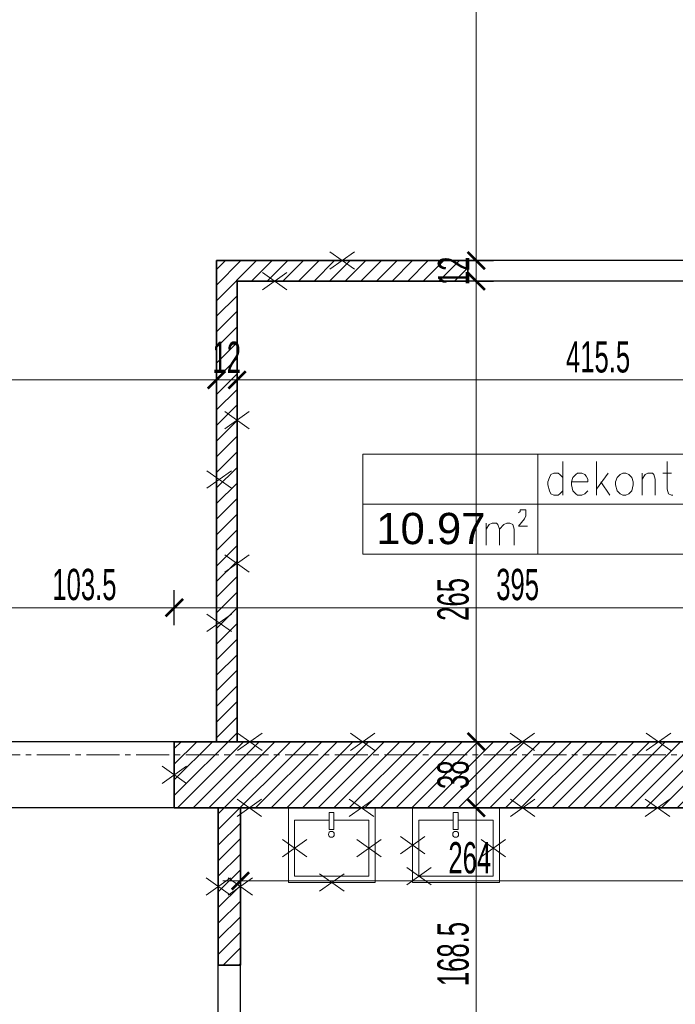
# Model space of a CAD drawing. Header units: millimetres. Extents: x 0 to 12515, y 0 to 27803.
# Tile 65 of 97: x 10684 to 11061, y 21900 to 22467. Entities that reach past the tile are written whole.
import ezdxf

# ---------------------------------------------------------------- set-up
doc = ezdxf.new("R2010")
doc.units = ezdxf.units.MM
doc.linetypes.add('CENTER2', pattern=[28.575, 19.05, -3.175, 3.175, -3.175])
doc.layers.add('D-opis', color=104, linetype='Continuous')
doc.layers.add('PDF _Geometria', color=7, linetype='Continuous')
for name, color, linetype, lineweight in [('DEMONTARZE', 86, 'Continuous', 18), ('SQ_ISTN.Ściany', 140, 'Continuous', 35), ('SQ_Osie', 220, 'CENTER2', 9), ('SQ_Wyburzenia', 94, 'Continuous', 18), ('SQ_Wymiary', 7, 'Continuous', 5)]:
    doc.layers.add(name, color=color, linetype=linetype, lineweight=lineweight)
doc.layers.add('powierzchnie', color=230, linetype='Continuous', lineweight=30, plot=False)
doc.styles.add('ARIAL', font='arial.ttf')
doc.styles.add('SQ_Swis721 LtCn BT', font='swisscl.ttf', dxfattribs={"width": 0.8})
doc.dimstyles.new('SQ_100', dxfattribs={"dimscale": 100, "dimtxt": 0.18, "dimasz": 0.1, "dimexe": 0.1, "dimexo": 0.01, "dimgap": 0.04, "dimtad": 1, "dimrnd": 0.5, "dimdsep": 46, "dimtxsty": 'SQ_Swis721 LtCn BT', "dimblk": 'ARCHTICK', "dimcen": 0.1, "dimdle": 0.1, "dimclrd": 256, "dimclre": 256, "dimclrt": 256, "dimaunit": 1, "dimadec": 0, "dimazin": 0, "dimtfac": 1, "dimtix": 1, "dimtmove": 2, "dimatfit": 3, "dimldrblk": 'ARCHTICK', "dimfxl": 0.1, "dimfxlon": 1, "dimtolj": 1, "dimlwd": -1, "dimarcsym": 0})
pattern_1 = [(45, (-36612.0865, 7324.0716), (-4.49012806, 4.49012806), [])]

# ---------------------------------------------------------------- blocks, each defined once
blk = doc.blocks.new('ist osie bud B')
at = {"layer": 'SQ_Osie'}
blk.add_lwpolyline([(21178.31, 18596.45), (22845.29, 18596.45)], dxfattribs=at)
blk = doc.blocks.new('sanit-umywalka')
for points in [[(47.78, -2.5), (0, -2.5), (0, 53.06), (47.78, 53.06)], [(14, 23.5), (14, 26.5), (3, 26.5), (3, 23.5)]]:
    blk.add_lwpolyline(points, close=True)
blk.add_lwpolyline([(8, 26.5), (8, 49.06), (43.78, 49.06), (43.78, 1.5), (8, 1.5), (8, 23.5)])
blk.add_circle((17, 25), 1.87)
blk = doc.blocks.new('_ArchTick')
at = {"color": 0, "linetype": 'ByBlock', "const_width": 0.15}
blk.add_lwpolyline([(-0.5, -0.5), (0.5, 0.5)], dxfattribs=at)
blk = doc.blocks.new('*D1523')
at = {"layer": 'Defpoints', "color": 0, "transparency": 16777216}
for p in [(10946.22, 22013.45), (11074.51, 22013.45), (11074.51, 21845.07)]:
    blk.add_point(p, dxfattribs=at)
at = {"layer": 'SQ_Wymiary', "transparency": 16777216}
blk.add_line((10946.22, 21835.07), (10946.22, 22023.45), dxfattribs=at)
at = {"layer": 'SQ_Wymiary', "lineweight": -2, "transparency": 16777216}
for p, q in [((10956.22, 22013.45), (10936.22, 22013.45)), ((10956.22, 21845.07), (10936.22, 21845.07))]:
    blk.add_line(p, q, dxfattribs=at)
at = {"layer": 'SQ_Wymiary', "transparency": 16777216, "xscale": 10, "yscale": 10, "zscale": 10}
for p, rotation in [((10946.22, 22013.45), 90), ((10946.22, 21845.07), 270)]:
    blk.add_blockref('_ArchTick', p, dxfattribs=dict(at, rotation=rotation))
at = {"layer": 'SQ_Wymiary', "transparency": 16777216, "insert": (10933, 21929.26), "char_height": 18, "attachment_point": 5, "rotation": 90, "style": 'SQ_Swis721 LtCn BT'}
blk.add_mtext('\\A1;168.5', dxfattribs=at)
blk = doc.blocks.new('*D1524')
at = {"layer": 'Defpoints', "color": 0, "transparency": 16777216}
for p in [(10946.22, 22051.45), (11074.51, 22051.45), (11074.51, 22013.45)]:
    blk.add_point(p, dxfattribs=at)
at = {"layer": 'SQ_Wymiary', "transparency": 16777216}
blk.add_line((10946.22, 22003.45), (10946.22, 22061.45), dxfattribs=at)
at = {"layer": 'SQ_Wymiary', "lineweight": -2, "transparency": 16777216}
for p, q in [((10956.22, 22051.45), (10936.22, 22051.45)), ((10956.22, 22013.45), (10936.22, 22013.45))]:
    blk.add_line(p, q, dxfattribs=at)
at = {"layer": 'SQ_Wymiary', "transparency": 16777216, "xscale": 10, "yscale": 10, "zscale": 10}
for p, rotation in [((10946.22, 22051.45), 90), ((10946.22, 22013.45), 270)]:
    blk.add_blockref('_ArchTick', p, dxfattribs=dict(at, rotation=rotation))
at = {"layer": 'SQ_Wymiary', "transparency": 16777216, "insert": (10932.99, 22032.45), "char_height": 18, "attachment_point": 5, "rotation": 90, "style": 'SQ_Swis721 LtCn BT'}
blk.add_mtext('\\A1;38', dxfattribs=at)
blk = doc.blocks.new('*D1525')
at = {"layer": 'Defpoints', "color": 0, "transparency": 16777216}
for p in [(10946.22, 22316.45), (10946.22, 22316.45), (10946.22, 22051.45)]:
    blk.add_point(p, dxfattribs=at)
at = {"layer": 'SQ_Wymiary', "transparency": 16777216}
blk.add_line((10946.22, 22041.45), (10946.22, 22326.45), dxfattribs=at)
at = {"layer": 'SQ_Wymiary', "lineweight": -2, "transparency": 16777216}
for p, q in [((10946.22, 22316.45), (10956.22, 22316.45)), ((10946.22, 22051.45), (10956.22, 22051.45))]:
    blk.add_line(p, q, dxfattribs=at)
at = {"layer": 'SQ_Wymiary', "transparency": 16777216, "xscale": 10, "yscale": 10, "zscale": 10}
for p, rotation in [((10946.22, 22316.45), 90), ((10946.22, 22051.45), 270)]:
    blk.add_blockref('_ArchTick', p, dxfattribs=dict(at, rotation=rotation))
at = {"layer": 'SQ_Wymiary', "transparency": 16777216, "insert": (10933, 22133.31), "char_height": 18, "attachment_point": 5, "rotation": 90, "style": 'SQ_Swis721 LtCn BT'}
blk.add_mtext('\\A1;265', dxfattribs=at)
blk = doc.blocks.new('*D1526')
at = {"layer": 'Defpoints', "color": 0, "transparency": 16777216}
for p in [(10946.22, 22328.29), (10946.22, 22328.29), (10946.22, 22316.45)]:
    blk.add_point(p, dxfattribs=at)
at = {"layer": 'SQ_Wymiary', "transparency": 16777216}
for p, q in [((10946.22, 22328.29), (10946.22, 22338.29)), ((10946.22, 22316.45), (10946.22, 22328.29)), ((10946.22, 22316.45), (10946.22, 22306.45))]:
    blk.add_line(p, q, dxfattribs=at)
at = {"layer": 'SQ_Wymiary', "lineweight": -2, "transparency": 16777216}
for p, q in [((10946.22, 22328.29), (10956.22, 22328.29)), ((10946.22, 22316.45), (10956.22, 22316.45))]:
    blk.add_line(p, q, dxfattribs=at)
at = {"layer": 'SQ_Wymiary', "transparency": 16777216, "xscale": 10, "yscale": 10, "zscale": 10}
for p, rotation in [((10946.22, 22328.29), 270), ((10946.22, 22316.45), 90)]:
    blk.add_blockref('_ArchTick', p, dxfattribs=dict(at, rotation=rotation))
at = {"layer": 'SQ_Wymiary', "transparency": 16777216, "insert": (10933.18, 22322.37), "char_height": 18, "attachment_point": 5, "rotation": 90, "style": 'SQ_Swis721 LtCn BT'}
blk.add_mtext('\\A1;12', dxfattribs=at)
blk = doc.blocks.new('*D1527')
at = {"layer": 'Defpoints', "color": 0, "transparency": 16777216}
for p in [(10796.74, 22697.35), (10946.22, 22697.35), (10796.74, 22328.29)]:
    blk.add_point(p, dxfattribs=at)
at = {"layer": 'SQ_Wymiary', "transparency": 16777216}
blk.add_line((10946.22, 22318.29), (10946.22, 22707.35), dxfattribs=at)
at = {"layer": 'SQ_Wymiary', "lineweight": -2, "transparency": 16777216}
for p, q in [((10936.22, 22697.35), (10956.22, 22697.35)), ((10936.22, 22328.29), (10956.22, 22328.29))]:
    blk.add_line(p, q, dxfattribs=at)
at = {"layer": 'SQ_Wymiary', "transparency": 16777216, "xscale": 10, "yscale": 10, "zscale": 10}
for p, rotation in [((10946.22, 22697.35), 90), ((10946.22, 22328.29), 270)]:
    blk.add_blockref('_ArchTick', p, dxfattribs=dict(at, rotation=rotation))
at = {"layer": 'SQ_Wymiary', "transparency": 16777216, "insert": (10932.99, 22512.82), "char_height": 18, "attachment_point": 5, "rotation": 90, "style": 'SQ_Swis721 LtCn BT'}
blk.add_mtext('\\A1;369', dxfattribs=at)
blk = doc.blocks.new('*D1459')
at = {"layer": 'Defpoints', "color": 0, "transparency": 16777216}
for p in [(10808.59, 22316.45), (11224.05, 22316.45), (11224.05, 22259.58)]:
    blk.add_point(p, dxfattribs=at)
at = {"layer": 'SQ_Wymiary', "lineweight": -2, "transparency": 16777216}
for p, q in [((10808.59, 22269.58), (10808.59, 22249.58)), ((11224.05, 22269.58), (11224.05, 22249.58))]:
    blk.add_line(p, q, dxfattribs=at)
at = {"layer": 'SQ_Wymiary', "transparency": 16777216}
blk.add_line((10798.59, 22259.58), (11234.05, 22259.58), dxfattribs=at)
at = {"layer": 'SQ_Wymiary', "transparency": 16777216, "xscale": 10, "yscale": 10, "zscale": 10, "rotation": 180}
blk.add_blockref('_ArchTick', (10808.59, 22259.58), dxfattribs=at)
at = {"layer": 'SQ_Wymiary', "transparency": 16777216, "xscale": 10, "yscale": 10, "zscale": 10}
blk.add_blockref('_ArchTick', (11224.05, 22259.58), dxfattribs=at)
at = {"layer": 'SQ_Wymiary', "transparency": 16777216, "insert": (11016.32, 22272.76), "char_height": 18, "attachment_point": 5, "style": 'SQ_Swis721 LtCn BT'}
blk.add_mtext('\\A1;415.5', dxfattribs=at)
blk = doc.blocks.new('*D1402')
at = {"layer": 'Defpoints', "color": 0, "transparency": 16777216}
for p in [(10796.74, 22259.58), (10796.74, 22259.58), (10808.59, 22259.58)]:
    blk.add_point(p, dxfattribs=at)
at = {"layer": 'SQ_Wymiary', "lineweight": -2, "transparency": 16777216}
for p, q in [((10796.74, 22259.58), (10796.74, 22269.58)), ((10808.59, 22259.58), (10808.59, 22269.58))]:
    blk.add_line(p, q, dxfattribs=at)
at = {"layer": 'SQ_Wymiary', "transparency": 16777216}
for p, q in [((10796.74, 22259.58), (10786.74, 22259.58)), ((10808.59, 22259.58), (10796.74, 22259.58)), ((10808.59, 22259.58), (10818.59, 22259.58))]:
    blk.add_line(p, q, dxfattribs=at)
at = {"layer": 'SQ_Wymiary', "transparency": 16777216, "xscale": 10, "yscale": 10, "zscale": 10}
blk.add_blockref('_ArchTick', (10796.74, 22259.58), dxfattribs=at)
at = {"layer": 'SQ_Wymiary', "transparency": 16777216, "xscale": 10, "yscale": 10, "zscale": 10, "rotation": 180}
blk.add_blockref('_ArchTick', (10808.59, 22259.58), dxfattribs=at)
at = {"layer": 'SQ_Wymiary', "transparency": 16777216, "insert": (10802.67, 22272.61), "char_height": 18, "attachment_point": 5, "style": 'SQ_Swis721 LtCn BT'}
blk.add_mtext('\\A1;12', dxfattribs=at)
blk = doc.blocks.new('*D1460')
at = {"layer": 'Defpoints', "color": 0, "transparency": 16777216}
for p in [(9768.05, 22281.45), (9768.05, 22259.58), (10796.74, 22259.58)]:
    blk.add_point(p, dxfattribs=at)
at = {"layer": 'SQ_Wymiary', "lineweight": -2, "transparency": 16777216}
for p, q in [((9768.05, 22269.58), (9768.05, 22249.58)), ((10796.74, 22259.58), (10796.74, 22269.58))]:
    blk.add_line(p, q, dxfattribs=at)
at = {"layer": 'SQ_Wymiary', "transparency": 16777216}
blk.add_line((10806.74, 22259.58), (9758.05, 22259.58), dxfattribs=at)
at = {"layer": 'SQ_Wymiary', "transparency": 16777216, "xscale": 10, "yscale": 10, "zscale": 10, "rotation": 180}
blk.add_blockref('_ArchTick', (9768.05, 22259.58), dxfattribs=at)
at = {"layer": 'SQ_Wymiary', "transparency": 16777216, "xscale": 10, "yscale": 10, "zscale": 10}
blk.add_blockref('_ArchTick', (10796.74, 22259.58), dxfattribs=at)
at = {"layer": 'SQ_Wymiary', "transparency": 16777216, "insert": (10282.39, 22272.79), "char_height": 18, "attachment_point": 5, "style": 'SQ_Swis721 LtCn BT'}
blk.add_mtext('\\A1;1028.5', dxfattribs=at)
blk = doc.blocks.new('*D1668')
at = {"layer": 'Defpoints', "color": 0, "transparency": 16777216}
for p in [(10810.5, 22013.45), (11074.51, 22013.45), (11074.51, 21971.33)]:
    blk.add_point(p, dxfattribs=at)
at = {"layer": 'SQ_Wymiary', "lineweight": -2, "transparency": 16777216}
for p, q in [((10810.5, 21981.33), (10810.5, 21961.33)), ((11074.51, 21981.33), (11074.51, 21961.33))]:
    blk.add_line(p, q, dxfattribs=at)
at = {"layer": 'SQ_Wymiary', "transparency": 16777216}
blk.add_line((10800.5, 21971.33), (11084.51, 21971.33), dxfattribs=at)
at = {"layer": 'SQ_Wymiary', "transparency": 16777216, "xscale": 10, "yscale": 10, "zscale": 10, "rotation": 180}
blk.add_blockref('_ArchTick', (10810.5, 21971.33), dxfattribs=at)
at = {"layer": 'SQ_Wymiary', "transparency": 16777216, "xscale": 10, "yscale": 10, "zscale": 10}
blk.add_blockref('_ArchTick', (11074.51, 21971.33), dxfattribs=at)
at = {"layer": 'SQ_Wymiary', "transparency": 16777216, "insert": (10942.51, 21984.55), "char_height": 18, "attachment_point": 5, "style": 'SQ_Swis721 LtCn BT'}
blk.add_mtext('\\A1;264', dxfattribs=at)
blk = doc.blocks.new('*D1787')
at = {"layer": 'Defpoints', "color": 0, "transparency": 16777216}
for p in [(10669.05, 22128.56), (10772.5, 22128.56), (10772.5, 22051.45)]:
    blk.add_point(p, dxfattribs=at)
at = {"layer": 'SQ_Wymiary', "lineweight": -2, "transparency": 16777216}
for p, q in [((10669.05, 22128.56), (10669.05, 22138.56)), ((10772.5, 22118.56), (10772.5, 22138.56))]:
    blk.add_line(p, q, dxfattribs=at)
at = {"layer": 'SQ_Wymiary', "transparency": 16777216}
blk.add_line((10659.05, 22128.56), (10782.5, 22128.56), dxfattribs=at)
at = {"layer": 'SQ_Wymiary', "transparency": 16777216, "xscale": 10, "yscale": 10, "zscale": 10, "rotation": 180}
blk.add_blockref('_ArchTick', (10669.05, 22128.56), dxfattribs=at)
at = {"layer": 'SQ_Wymiary', "transparency": 16777216, "xscale": 10, "yscale": 10, "zscale": 10}
blk.add_blockref('_ArchTick', (10772.5, 22128.56), dxfattribs=at)
at = {"layer": 'SQ_Wymiary', "transparency": 16777216, "insert": (10720.78, 22141.79), "char_height": 18, "attachment_point": 5, "style": 'SQ_Swis721 LtCn BT'}
blk.add_mtext('\\A1;103.5', dxfattribs=at)
blk = doc.blocks.new('*D1710')
at = {"layer": 'Defpoints', "color": 0, "transparency": 16777216}
for p in [(11167.56, 22128.56), (10772.5, 22051.45), (11167.56, 22051.45)]:
    blk.add_point(p, dxfattribs=at)
at = {"layer": 'SQ_Wymiary', "lineweight": -2, "transparency": 16777216}
for p, q in [((10772.5, 22118.56), (10772.5, 22138.56)), ((11167.56, 22118.56), (11167.56, 22138.56))]:
    blk.add_line(p, q, dxfattribs=at)
at = {"layer": 'SQ_Wymiary', "transparency": 16777216}
blk.add_line((10762.5, 22128.56), (11177.56, 22128.56), dxfattribs=at)
at = {"layer": 'SQ_Wymiary', "transparency": 16777216, "xscale": 10, "yscale": 10, "zscale": 10, "rotation": 180}
blk.add_blockref('_ArchTick', (10772.5, 22128.56), dxfattribs=at)
at = {"layer": 'SQ_Wymiary', "transparency": 16777216, "xscale": 10, "yscale": 10, "zscale": 10}
blk.add_blockref('_ArchTick', (11167.56, 22128.56), dxfattribs=at)
at = {"layer": 'SQ_Wymiary', "transparency": 16777216, "insert": (10970.03, 22141.79), "char_height": 18, "attachment_point": 5, "style": 'SQ_Swis721 LtCn BT'}
blk.add_mtext('\\A1;395', dxfattribs=at)
blk = doc.blocks.new('*D1832')
at = {"layer": 'Defpoints', "color": 0, "transparency": 16777216}
for p in [(9682.55, 22043.91), (9682.55, 21503.91), (12088.96, 21503.91)]:
    blk.add_point(p, dxfattribs=at)
at = {"layer": 'SQ_Wymiary', "transparency": 16777216}
blk.add_line((12088.96, 22053.91), (12088.96, 21493.91), dxfattribs=at)
at = {"layer": 'SQ_Wymiary', "lineweight": -2, "transparency": 16777216}
for p, q in [((12078.96, 22043.91), (12098.96, 22043.91)), ((12078.96, 21503.91), (12098.96, 21503.91))]:
    blk.add_line(p, q, dxfattribs=at)
at = {"layer": 'SQ_Wymiary', "transparency": 16777216, "xscale": 10, "yscale": 10, "zscale": 10}
for p, rotation in [((12088.96, 22043.91), 90), ((12088.96, 21503.91), 270)]:
    blk.add_blockref('_ArchTick', p, dxfattribs=dict(at, rotation=rotation))
at = {"layer": 'SQ_Wymiary', "transparency": 16777216, "insert": (12075.74, 21773.91), "char_height": 18, "attachment_point": 5, "rotation": 90, "style": 'SQ_Swis721 LtCn BT'}
blk.add_mtext('\\A1;540', dxfattribs=at)

msp = doc.modelspace()

# ---------------------------------------------------------------- hatches: boundary and pattern name
at = {"layer": 'SQ_Wyburzenia', "lineweight": 35}
h = msp.add_hatch(dxfattribs=at)
h.set_pattern_fill('ANSI31', color=256, scale=2)
h.set_pattern_definition(pattern_1)
h.paths.add_polyline_path([(10223.275, 24298.903), (10189.048, 24298.903), (10189.048, 24292.137), (10223.275, 24292.137)])
h.paths.add_polyline_path([(10369.048, 24298.903), (10302.813, 24298.903), (10302.813, 24292.137), (10369.048, 24292.137)])
h.paths.add_polyline_path([(9786.433, 21232.746), (9825.664, 21232.746), (9825.664, 21271.746), (9786.433, 21271.746)], flags=9)
h.paths.add_polyline_path([(10326.211, 21232.081), (10365.885, 21232.081), (10365.885, 21272.412), (10326.211, 21272.412)], flags=9)
h.paths.add_polyline_path([(10627.435, 21232.746), (10664.662, 21232.746), (10664.662, 21271.746), (10627.435, 21271.746)], flags=9)
h.paths.add_polyline_path([(11167.382, 21232.746), (11204.715, 21232.746), (11204.715, 21271.746), (11167.382, 21271.746)], flags=9)
h.paths.add_polyline_path([(9612.194, 23045.145), (9672.583, 23045.145), (9672.583, 23084.304), (9612.194, 23084.304)], flags=9)
h.paths.add_polyline_path([(9622.079, 22685.525), (9675.534, 22685.525), (9675.534, 22724.685), (9622.079, 22724.685)], flags=9)
h.paths.add_polyline_path([(9621.961, 22024.522), (9675.645, 22024.522), (9675.645, 22064.373), (9621.961, 22064.373)], flags=9)
h.paths.add_polyline_path([(11336.079, 23044.386), (11396.468, 23044.386), (11396.468, 23083.546), (11336.079, 23083.546)], flags=9)
h.paths.add_polyline_path([(11339.436, 26643.832), (11393.112, 26643.832), (11393.112, 26683.657), (11339.436, 26683.657)], flags=9)
h.paths.add_polyline_path([(11339.547, 25982.677), (11393.001, 25982.677), (11393.001, 26021.837), (11339.547, 26021.837)], flags=9)
h.paths.add_polyline_path([(11339.436, 25322.132), (11393.112, 25322.132), (11393.112, 25361.956), (11339.436, 25361.956)], flags=9)
h.paths.add_polyline_path([(11339.436, 24662.978), (11393.112, 24662.978), (11393.112, 24702.802), (11339.436, 24702.802)], flags=9)
h.paths.add_polyline_path([(11339.436, 24003.832), (11393.112, 24003.832), (11393.112, 24043.657), (11339.436, 24043.657)], flags=9)
h.paths.add_polyline_path([(11339.547, 23344.386), (11393.001, 23344.386), (11393.001, 23383.546), (11339.547, 23383.546)], flags=9)
h.paths.add_polyline_path([(11339.547, 22684.386), (11393.001, 22684.386), (11393.001, 22723.546), (11339.547, 22723.546)], flags=9)
h.paths.add_polyline_path([(11339.428, 22023.383), (11393.113, 22023.383), (11393.113, 22063.234), (11339.428, 22063.234)], flags=9)
h.paths.add_polyline_path([(10818.824, 25052.822), (10890.75, 25052.822), (10890.75, 25089.914), (10818.824, 25089.914)], flags=9)
h.paths.add_polyline_path([(10857.236, 24335.283), (10929.162, 24335.283), (10929.162, 24372.376), (10857.236, 24372.376)], flags=9)
h.paths.add_polyline_path([(10830.271, 23742.979), (10902.198, 23742.979), (10902.198, 23780.072), (10830.271, 23780.072)], flags=9)
h.paths.add_polyline_path([(10804.322, 22854.547), (10876.249, 22854.547), (10876.249, 22891.639), (10804.322, 22891.639)], flags=9)
h.paths.add_polyline_path([(10881.422, 22155.212), (10953.348, 22155.212), (10953.348, 22192.304), (10881.422, 22192.304)], flags=9)
h.paths.add_polyline_path([(9749.586, 21700.452), (9821.512, 21700.452), (9821.512, 21737.545), (9749.586, 21737.545)], flags=9)
h.paths.add_polyline_path([(10250.59, 21855.298), (10322.516, 21855.298), (10322.516, 21892.391), (10250.59, 21892.391)], flags=9)
h.paths.add_polyline_path([(9676.821, 25837.893), (9730.276, 25837.893), (9730.276, 25877.052), (9676.821, 25877.052)], flags=9)
h = msp.add_hatch(dxfattribs=at)
h.set_pattern_fill('ANSI31', color=256, scale=2)
h.set_pattern_definition(pattern_1)
h.paths.add_polyline_path([(10863.814, 22709.348), (10669.048, 22709.348), (10669.048, 22697.348), (10863.814, 22697.348)])
h.paths.add_polyline_path([(10818.824, 25052.822), (10890.75, 25052.822), (10890.75, 25089.914), (10818.824, 25089.914)], flags=9)
h.paths.add_polyline_path([(10857.236, 24335.283), (10929.162, 24335.283), (10929.162, 24372.376), (10857.236, 24372.376)], flags=9)
h.paths.add_polyline_path([(10830.271, 23742.979), (10902.198, 23742.979), (10902.198, 23780.072), (10830.271, 23780.072)], flags=9)
h.paths.add_polyline_path([(10804.322, 22854.547), (10876.249, 22854.547), (10876.249, 22891.639), (10804.322, 22891.639)], flags=9)
h.paths.add_polyline_path([(10881.422, 22155.212), (10953.348, 22155.212), (10953.348, 22192.304), (10881.422, 22192.304)], flags=9)
h.paths.add_polyline_path([(9749.586, 21700.452), (9821.512, 21700.452), (9821.512, 21737.545), (9749.586, 21737.545)], flags=9)
h.paths.add_polyline_path([(10250.59, 21855.298), (10322.516, 21855.298), (10322.516, 21892.391), (10250.59, 21892.391)], flags=9)
h = msp.add_hatch(dxfattribs=at)
h.set_pattern_fill('ANSI31', color=256, scale=2)
h.set_pattern_definition(pattern_1)
h.paths.add_polyline_path([(10810.504, 21751.144), (10797.817, 21751.144), (10797.817, 21559.912), (10810.504, 21559.912)])
h.paths.add_polyline_path([(10810.504, 21497.299), (10797.817, 21497.299), (10797.817, 21465.99), (10810.504, 21465.99)])
h.paths.add_polyline_path([(11099.044, 21658.911), (11099.044, 21688.531), (11083.811, 21688.531), (11083.811, 21713.25), (11074.507, 21713.25), (11074.507, 21693.25), (11074.507, 21658.911), (10810.504, 21658.911), (10810.504, 21642.833), (11099.044, 21642.833)])
h.paths.add_polyline_path([(11083.811, 21858.601), (11074.507, 21858.601), (11074.507, 21845.069), (10797.817, 21845.069), (10797.817, 21823.07), (10810.504, 21823.07), (10810.504, 21834.911), (11074.507, 21834.911), (11074.507, 21713.25), (11083.811, 21713.25), (11083.811, 21779.909), (11224.048, 21779.909), (11224.048, 21790.067), (11083.811, 21790.067)])
h.paths.add_polyline_path([(11224.048, 21658.911), (11179.044, 21658.911), (11179.044, 21642.833), (11224.048, 21642.833)])
h.paths.add_polyline_path([(11224.048, 21559.412), (11083.811, 21559.412), (11074.507, 21559.412), (11074.507, 21549.412), (11083.811, 21549.412), (11224.048, 21549.412)])
h.paths.add_polyline_path([(11224.048, 21932.218), (11083.811, 21932.218), (11083.811, 21943.222), (11074.507, 21943.222), (11074.507, 21914.448), (11083.811, 21914.448), (11083.811, 21923.761), (11224.048, 21923.761)])
h.paths.add_polyline_path([(11083.811, 22013.447), (11074.507, 22013.447), (11074.507, 21999.915), (11083.811, 21999.915)])
h.paths.add_polyline_path([(10810.504, 22013.447), (10797.817, 22013.447), (10797.817, 21922.915), (10810.504, 21922.915)])
h.paths.add_polyline_path([(11167.561, 22051.447), (10772.504, 22051.447), (10772.504, 22013.447), (11224.048, 22013.447), (11224.048, 22026.413), (11167.561, 22026.413)])
h.paths.add_polyline_path([(10808.59, 22316.451), (10941.438, 22316.451), (10941.438, 22328.292), (10796.741, 22328.292), (10796.741, 22051.447), (10808.59, 22051.447)])
h.paths.add_polyline_path([(11224.048, 22328.292), (11072.585, 22328.292), (11072.585, 22316.451), (11224.048, 22316.451)])

# ---------------------------------------------------------------- linework, layer by layer
at = {"layer": 'DEMONTARZE', "color": 240, "true_color": 0xed1f24}
for p, q in [((10862.048, 22333.278), (10876.131, 22323.306)), ((10876.131, 22333.278), (10862.048, 22323.306)), ((10823.177, 22321.438), (10837.26, 22311.465)), ((10837.26, 22321.438), (10823.177, 22311.465)), ((10801.549, 22241.397), (10815.632, 22231.425)), ((10815.632, 22241.397), (10801.549, 22231.425)), ((10791.224, 22207.386), (10805.307, 22197.414)), ((10805.307, 22207.386), (10791.224, 22197.414)), ((10801.549, 22158.913), (10815.632, 22148.94)), ((10815.632, 22158.913), (10801.549, 22148.94)), ((10791.224, 22124.902), (10805.307, 22114.929)), ((10805.307, 22124.902), (10791.224, 22114.929)), ((10808.88, 22056.434), (10822.962, 22046.461)), ((10822.962, 22056.434), (10808.88, 22046.461)), ((10873.812, 22056.434), (10887.894, 22046.461)), ((10887.894, 22056.434), (10873.812, 22046.461)), ((10965.72, 22056.434), (10979.803, 22046.461)), ((10979.803, 22056.434), (10965.72, 22046.461)), ((11044.088, 22056.434), (11058.171, 22046.461)), ((11058.171, 22056.434), (11044.088, 22046.461)), ((10765.463, 22037.434), (10779.545, 22027.461)), ((10779.545, 22037.434), (10765.463, 22027.461)), ((10808.658, 22018.434), (10822.741, 22008.461)), ((10822.741, 22018.434), (10808.658, 22008.461)), ((10873.202, 22018.434), (10887.285, 22008.461)), ((10887.285, 22018.434), (10873.202, 22008.461)), ((10965.902, 22018.434), (10979.984, 22008.461)), ((10979.984, 22018.434), (10965.902, 22008.461)), ((11043.492, 22018.434), (11057.575, 22008.461)), ((11057.575, 22018.434), (11043.492, 22008.461)), ((10834.671, 21995.134), (10848.753, 21985.161)), ((10848.753, 21995.134), (10834.671, 21985.161)), ((10877.471, 21995.134), (10891.553, 21985.161)), ((10891.553, 21995.134), (10877.471, 21985.161)), ((10902.594, 21996.934), (10916.676, 21986.961)), ((10916.676, 21996.934), (10902.594, 21986.961)), ((10948.994, 21995.134), (10963.076, 21985.161)), ((10963.076, 21995.134), (10948.994, 21985.161)), ((10906.194, 21979.034), (10920.276, 21969.061)), ((10920.276, 21979.034), (10906.194, 21969.061)), ((10790.776, 21973.167), (10804.859, 21963.195)), ((10804.859, 21973.167), (10790.776, 21963.195)), ((10803.463, 21973.167), (10817.545, 21963.195)), ((10817.545, 21973.167), (10803.463, 21963.195)), ((10856.071, 21975.434), (10870.153, 21965.461)), ((10870.153, 21975.434), (10856.071, 21965.461))]:
    msp.add_line(p, q, dxfattribs=at)
at = {"layer": 'PDF _Geometria', "lineweight": 13}
for points in [[(11198.189, 22159.446), (11198.189, 22216.985), (10981.575, 22216.985), (10880.884, 22216.985), (10880.884, 22159.446), (10981.575, 22159.446), (10981.575, 22216.985), (10981.575, 22159.446)], [(11030.656, 22205.99), (11028.964, 22205.144), (11027.264, 22203.453), (11026.427, 22200.915), (11026.427, 22199.215), (11027.264, 22195.841), (11028.964, 22194.14), (11030.656, 22193.295), (11032.347, 22193.295), (11034.039, 22194.14), (11035.73, 22195.841), (11036.576, 22199.215), (11036.576, 22200.915), (11035.73, 22203.453), (11034.039, 22205.144), (11032.347, 22205.99)]]:
    msp.add_lwpolyline(points, close=True, dxfattribs=at)
for points in [[(10995.961, 22212.756), (10995.961, 22193.295)], [(11015.423, 22212.756), (11015.423, 22193.295)], [(11056.038, 22212.756), (11056.038, 22196.678), (11056.883, 22194.14), (11058.575, 22193.295), (11059.421, 22193.295)], [(10995.961, 22203.453), (10994.27, 22205.144), (10993.424, 22205.99), (10990.887, 22205.99), (10989.195, 22205.144), (10988.341, 22203.453), (10987.495, 22200.915), (10987.495, 22199.215), (10988.341, 22195.841), (10989.195, 22194.14), (10990.887, 22193.295), (10993.424, 22193.295), (10994.27, 22194.14), (10995.961, 22195.841)], [(11001.036, 22200.915), (11010.348, 22200.915), (11010.348, 22202.607), (11009.503, 22204.298), (11008.657, 22205.144), (11006.965, 22205.99), (11004.419, 22205.99), (11003.573, 22205.144), (11001.882, 22203.453), (11001.036, 22200.915), (11001.036, 22199.215), (11001.882, 22195.841), (11003.573, 22194.14), (11004.419, 22193.295), (11006.965, 22193.295), (11008.657, 22194.14), (11010.348, 22195.841)], [(11022.189, 22205.99), (11015.423, 22196.678)], [(11041.651, 22205.99), (11041.651, 22193.295)], [(11041.651, 22202.607), (11043.342, 22205.144), (11045.034, 22205.99), (11047.571, 22205.99), (11048.426, 22205.144), (11049.263, 22202.607), (11049.263, 22193.295)], [(11053.5, 22205.99), (11058.575, 22205.99)], [(11017.96, 22200.915), (11023.035, 22193.295)], [(11198.189, 22188.22), (10981.575, 22188.22), (10880.884, 22188.22)], [(10970.571, 22183.145), (10971.425, 22183.991), (10971.425, 22184.837), (10974.808, 22184.837), (10974.808, 22181.454), (10973.963, 22179.753), (10970.571, 22175.525), (10975.654, 22175.525)], [(10951.964, 22177.216), (10951.964, 22164.529)], [(10951.964, 22173.833), (10953.655, 22176.379), (10955.347, 22177.216), (10957.884, 22177.216), (10958.73, 22176.379), (10959.576, 22173.833), (10959.576, 22164.529)], [(10959.576, 22173.833), (10962.113, 22176.379), (10963.805, 22177.216), (10965.496, 22177.216), (10967.196, 22176.379), (10968.033, 22173.833), (10968.033, 22164.529)]]:
    msp.add_lwpolyline(points, dxfattribs=at)
at = {"layer": 'powierzchnie'}
msp.add_lwpolyline([(11224.048, 22686.413), (11224.048, 22328.292), (10796.741, 22328.292), (10796.741, 22051.447), (10669.048, 22051.447), (10669.048, 22136.447), (10623.048, 22136.447), (10623.048, 22051.447), (10362.561, 22051.447), (10362.561, 22061.413), (10327.561, 22061.413), (10327.561, 22051.447), (9822.561, 22051.447), (9822.561, 22061.413), (9787.561, 22061.413), (9787.561, 22051.447), (9768.048, 22051.447), (9768.048, 22686.413)], dxfattribs=at)
for points in [[(11224.048, 22316.451), (10808.59, 22316.451), (10808.59, 22051.447), (11167.561, 22051.447), (11167.561, 22061.413), (11202.561, 22061.413), (11202.561, 22051.447), (11224.048, 22051.447)], [(10797.817, 22013.447), (10128.048, 22013.447), (10128.048, 21617.451), (10340.044, 21617.451), (10340.044, 21748.607), (10611.048, 21748.607), (10611.048, 21608.993), (10641.271, 21608.993), (10641.271, 21465.99), (10797.817, 21465.99)], [(10810.504, 22013.447), (11074.507, 22013.447), (11074.507, 21845.069), (10810.504, 21845.069)]]:
    msp.add_lwpolyline(points, close=True, dxfattribs=at)
at = {"layer": 'SQ_ISTN.Ściany'}
for p, q in [((11167.561, 22051.447), (10772.504, 22051.447)), ((10772.504, 22051.447), (10772.504, 22013.447)), ((11223.425, 22013.447), (10772.504, 22013.447))]:
    msp.add_line(p, q, dxfattribs=at)
at = {"layer": 'SQ_Wyburzenia', "lineweight": 35}
for p, q in [((10941.438, 22328.292), (10796.741, 22328.292)), ((10796.741, 22328.292), (10796.741, 22051.447)), ((10941.438, 22316.451), (10941.438, 22328.292)), ((10808.59, 22051.447), (10808.59, 22316.451)), ((10808.59, 22316.451), (10941.438, 22316.451)), ((10797.817, 21922.915), (10797.817, 22013.447)), ((10810.504, 22013.447), (10810.504, 21922.915)), ((10810.504, 21922.915), (10797.817, 21922.915))]:
    msp.add_line(p, q, dxfattribs=at)
msp.add_lwpolyline([(10772.504, 22051.447), (11167.561, 22051.447), (11167.561, 22026.413), (11224.048, 22026.413), (11224.048, 22013.447), (10772.504, 22013.447)], close=True, dxfattribs=at)

# ---------------------------------------------------------------- block references
at = {"layer": 'SQ_Osie', "lineweight": 35, "rotation": 180}
msp.add_blockref('ist osie bud B', (32519.332, 40640.358), dxfattribs=at)
msp.add_blockref('ist osie bud B', (32519.332, 40640.358), dxfattribs=at)
at = {"layer": 'SQ_Wyburzenia', "xscale": 0.9, "yscale": 0.9, "zscale": 0.9, "rotation": 270}
for p in [(10840.362, 22013.447), (10911.885, 22013.447)]:
    msp.add_blockref('sanit-umywalka', p, dxfattribs=at)

# ---------------------------------------------------------------- texts
at = {"layer": 'D-opis', "color": 7, "insert": (10888.66, 22183.114), "char_height": 18, "width": 1224.72, "attachment_point": 1, "line_spacing_factor": 1.1, "style": 'ARIAL'}
msp.add_mtext('10.97', dxfattribs=at)

# ---------------------------------------------------------------- dimensions: what is measured, and where the dimension line sits
at = {"layer": 'SQ_Wymiary'}
for base, p1, p2, picture, middle in [((10946.22, 22697.348), (10796.741, 22328.292), (10796.741, 22697.348), '*D1527', (10932.99, 22512.82)), ((10946.22, 22328.292), (10946.22, 22316.451), (10946.22, 22328.292), '*D1526', (10933.184, 22322.372)), ((10946.22, 22051.447), (11074.507, 22013.447), (11074.507, 22051.447), '*D1524', (10932.99, 22032.447)), ((12088.958, 21503.913), (9682.548, 22043.913), (9682.548, 21503.913), '*D1832', (12075.74, 21773.913)), ((10946.22, 22013.447), (11074.507, 21845.069), (11074.507, 22013.447), '*D1523', (10933.002, 21929.258))]:
    dim = msp.add_linear_dim(base=base, p1=p1, p2=p2, angle=90, dimstyle='SQ_100', dxfattribs=at)
    dim.commit()
    dim.dimension.update_dxf_attribs({"geometry": picture, "text_midpoint": middle})
dim = msp.add_linear_dim(base=(10946.22, 22316.451), p1=(10946.22, 22051.447), p2=(10946.22, 22316.451), angle=90, dimstyle='SQ_100', dxfattribs=at)
dim.commit()
dim.dimension.update_dxf_attribs({"geometry": '*D1525', "text_midpoint": (10933.002, 22133.311), "dimtype": 160})
for base, p1, p2, picture, middle in [((11224.048, 22259.576), (10808.59, 22316.451), (11224.048, 22316.451), '*D1459', (11016.319, 22272.759)), ((9768.048, 22259.576), (10796.741, 22259.576), (9768.048, 22281.447), '*D1460', (10282.395, 22272.794)), ((10796.741, 22259.576), (10808.59, 22259.576), (10796.741, 22259.576), '*D1402', (10802.666, 22272.611)), ((10772.504, 22128.561), (10669.048, 22128.561), (10772.504, 22051.447), '*D1787', (10720.776, 22141.791)), ((11167.561, 22128.561), (10772.504, 22051.447), (11167.561, 22051.447), '*D1710', (10970.032, 22141.791)), ((11074.507, 21971.328), (10810.504, 22013.447), (11074.507, 22013.447), '*D1668', (10942.506, 21984.546))]:
    dim = msp.add_linear_dim(base=base, p1=p1, p2=p2, dimstyle='SQ_100', dxfattribs=at)
    dim.commit()
    dim.dimension.update_dxf_attribs({"geometry": picture, "text_midpoint": middle})

doc.saveas('drawing.dxf')
